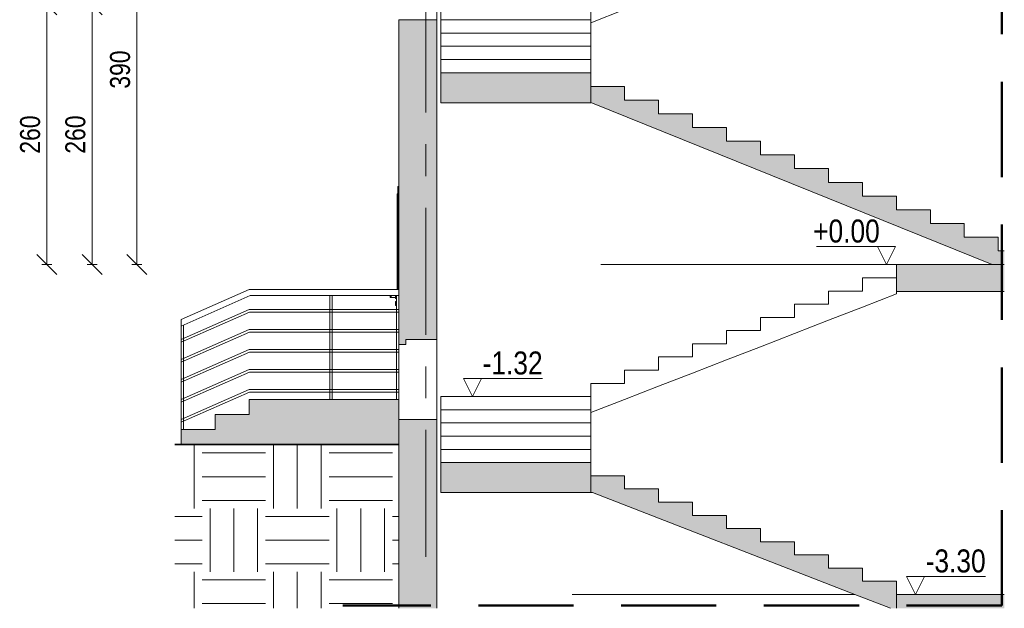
# Model space of a CAD drawing. Header units: centimetres. Extents: x -1434 to 23895, y -8842 to 3590.
# Tile 49 of 75: x 22906 to 23892, y -344 to 245. Entities that reach past the tile are written whole.
import ezdxf

# ---------------------------------------------------------------- set-up
doc = ezdxf.new("R2010")
doc.units = ezdxf.units.CM
doc.linetypes.add('Długa kreska', pattern=[142.875, 95.25, -47.625])
doc.linetypes.add('Oś', pattern=[222.25, 127, -31.75, 31.75, -31.75])
for name, color, linetype, lineweight in [('A-ANNO-DIMS', 211, 'Continuous', 13), ('A-ANNO-DIMS-100', 211, 'Continuous', 13), ('A-AREA', 32, 'Continuous', 13), ('A-DETL', 90, 'Continuous', 9), ('A-DETL-GENF', 92, 'Continuous', 13), ('A-DETL-THIN', 151, 'Continuous', 9), ('A-DETL-WIDE', 214, 'Continuous', 35), ('A-DOOR', 31, 'Continuous', 13), ('A-DOOR-FRAM', 31, 'Continuous', 13), ('A-FLOR', 192, 'Continuous', 13), ('A-FLOR-HRAL', 11, 'Continuous', 9), ('A-FLOR-PATT', 8, 'Continuous', 13), ('A-WALL', 113, 'Continuous', 13), ('A-WALL-PATT', 111, 'Continuous', 13), ('G-ANNO-DIMS', 111, 'Continuous', 13), ('S-GRID', 1, 'Continuous', 13), ('S-STRS', 31, 'Continuous', 13)]:
    doc.layers.add(name, color=color, linetype=linetype, lineweight=lineweight)
doc.styles.add('Arial Narrow_3', font='ARIALN.TTF', dxfattribs={"height": 20})
doc.styles.add('Arial Narrow_4', font='ARIALN.TTF', dxfattribs={"height": 23})
doc.dimstyles.new('Diagonal_1_100__0__wewnętrzne', dxfattribs={"dimscale": 30.48, "dimtxt": 20.468619, "dimasz": 0.656168, "dimexe": 0.164042, "dimexo": 0.0625, "dimgap": 0.032808, "dimtad": 1, "dimdec": 0, "dimdsep": 46, "dimtxsty": 'Arial Narrow_3', "dimblk1": 'OBLIQUE', "dimblk2": 'OBLIQUE', "dimsah": 1, "dimcen": 0.09, "dimazin": 0, "dimtfac": 1, "dimtdec": 4, "dimtix": 1, "dimtmove": 0, "dimatfit": 3, "dimfxl": 0.164042, "dimfxlon": 1, "dimtvp": 1, "dimtolj": 1, "dimtzin": 0, "dimarcsym": 2})

# ---------------------------------------------------------------- blocks, each defined once
blk = doc.blocks.new('DRZWI 2S - automatyczna etykieta - Drzwi 90_50 EI60-2652105-Przekrój A - przez klatkę schodową')
at = {"layer": 'A-DOOR'}
for p, q in [((-1241.42, 70.75), (-1240.61, 70.75)), ((-1241.42, -25), (-1241.42, 70.75)), ((-1248.42, -31), (-1248.42, -33)), ((-1247.42, -33), (-1248.42, -33)), ((-1247.42, -31), (-1247.42, -33)), ((-1242.92, -33), (-1247.42, -33)), ((-1242.92, -34), (-1242.92, -31.02)), ((-1242.92, -34), (-1242.12, -34)), ((-1242.92, -41), (-1242.92, -37)), ((-1242.92, -37), (-1242.12, -37)), ((-1242.92, -41), (-1242.12, -41))]:
    blk.add_line(p, q, dxfattribs=at)
at = {"layer": 'A-DOOR-FRAM'}
for p, q in [((-1240.62, 77.95), (-1240.62, -25)), ((-1240.32, 78.25), (-1239.62, 78.25))]:
    blk.add_line(p, q, dxfattribs=at)
blk.add_open_spline([(-1240.62, 77.95), (-1240.62, 77.98), (-1240.62, 78.02), (-1240.6, 78.07), (-1240.59, 78.09), (-1240.57, 78.12), (-1240.56, 78.14), (-1240.54, 78.16), (-1240.52, 78.18), (-1240.5, 78.19), (-1240.47, 78.21), (-1240.44, 78.23), (-1240.39, 78.24), (-1240.35, 78.25), (-1240.32, 78.25)], degree=3, knots=[0, 0, 0, 0, 0.166667, 0.25, 0.333333, 0.375, 0.416667, 0.5, 0.541667, 0.583333, 0.666667, 0.75, 0.833333, 1, 1, 1, 1], dxfattribs=at)
blk = doc.blocks.new('Railing - 25mm-2651351-Przekrój A - przez klatkę schodową')
at = {"layer": 'A-FLOR-HRAL'}
for p, q in [((-1308.87, -135), (-1308.87, -31)), ((-1306.37, -135), (-1306.37, -31))]:
    blk.add_line(p, q, dxfattribs=at)
blk = doc.blocks.new('Railing - 25mm-V10-Przekrój A - przez klatkę schodową')
at = {"layer": 'A-FLOR-HRAL'}
blk.add_line((-1242.12, -135), (-1242.12, -31), dxfattribs=at)
blk = doc.blocks.new('Railing - 25mm-2651393-Przekrój A - przez klatkę schodową')
at = {"layer": 'A-FLOR-HRAL'}
for p, q in [((-1457.62, -165), (-1457.62, -61.56)), ((-1455.12, -165), (-1455.12, -60.46))]:
    blk.add_line(p, q, dxfattribs=at)
blk = doc.blocks.new('Railing - Railing-2651413-Przekrój A - przez klatkę schodową')
at = {"layer": 'A-FLOR-HRAL'}
for p, q in [((-1389.62, -45), (-1457.62, -75)), ((-1457.62, -77.73), (-1389.1, -47.5)), ((-1239.62, -45), (-1389.62, -45)), ((-1389.1, -47.5), (-1239.62, -47.5)), ((-1389.62, -65), (-1457.62, -95)), ((-1457.62, -97.73), (-1389.1, -67.5)), ((-1239.62, -65), (-1389.62, -65)), ((-1389.1, -67.5), (-1239.62, -67.5)), ((-1457.62, -77.73), (-1457.62, -75)), ((-1389.62, -85), (-1457.62, -115)), ((-1457.62, -117.73), (-1389.1, -87.5)), ((-1239.62, -85), (-1389.62, -85)), ((-1389.1, -87.5), (-1239.62, -87.5)), ((-1457.62, -97.73), (-1457.62, -95)), ((-1389.62, -105), (-1457.62, -135)), ((-1457.62, -137.73), (-1389.1, -107.5)), ((-1239.62, -105), (-1389.62, -105)), ((-1389.1, -107.5), (-1239.62, -107.5)), ((-1457.62, -117.73), (-1457.62, -115)), ((-1389.62, -125), (-1457.62, -155)), ((-1457.62, -157.73), (-1389.1, -127.5)), ((-1239.62, -125), (-1389.62, -125)), ((-1389.1, -127.5), (-1239.62, -127.5)), ((-1457.62, -137.73), (-1457.62, -135)), ((-1457.62, -157.73), (-1457.62, -155))]:
    blk.add_line(p, q, dxfattribs=at)
for name in ['Railing - 25mm-2651351-Przekrój A - przez klatkę schodową', 'Railing - 25mm-V10-Przekrój A - przez klatkę schodową', 'Railing - 25mm-2651393-Przekrój A - przez klatkę schodową']:
    blk.add_blockref(name, (0, 0))
blk = doc.blocks.new('Top Rail Type - Top Rail_Internal_-2651418-Przekrój A - przez klatkę schodową')
at = {"layer": 'A-FLOR-HRAL'}
for p, q in [((-1389.62, -25), (-1457.62, -55)), ((-1239.62, -25), (-1389.62, -25)), ((-1388.36, -31), (-1457.62, -61.56)), ((-1239.62, -31), (-1388.36, -31)), ((-1457.62, -61.56), (-1457.62, -55))]:
    blk.add_line(p, q, dxfattribs=at)
blk = doc.blocks.new('DIMBLOCK36-Przekrój A - przez klatkę schodową')
at = {"layer": 'A-ANNO-DIMS-100'}
for p, q in [((23023.46, 390), (23013.46, 400)), ((23028.46, 390), (23018.46, 390)), ((23023.46, 390), (23023.46, 0)), ((23023.46, 390), (23033.46, 380)), ((23023.46, 390), (23028.46, 390)), ((23023.46, 0), (23013.46, 10)), ((23028.46, 0), (23018.46, 0)), ((23023.46, 0), (23033.46, -10)), ((23023.46, 0), (23028.46, 0))]:
    blk.add_line(p, q, dxfattribs=at)
at = {"layer": 'A-ANNO-DIMS-100', "color": 0, "insert": (22996.61, 175.99), "char_height": 20, "width": 45.6158, "attachment_point": 1, "rotation": 90, "line_spacing_factor": 0.974696, "style": 'Arial Narrow_3'}
blk.add_mtext('390', dxfattribs=at)
blk = doc.blocks.new('_Oblique')
at = {"color": 0, "linetype": 'ByBlock', "lineweight": -2}
blk.add_line((-0.5, -0.5), (0.5, 0.5), dxfattribs=at)
blk = doc.blocks.new('DIMBLOCK43-Przekrój A - przez klatkę schodową')
at = {"layer": 'A-ANNO-DIMS-100'}
for p, q in [((22978.71, 260), (22968.71, 270)), ((22983.71, 260), (22973.71, 260)), ((22978.71, 260), (22978.71, 0)), ((22978.71, 260), (22988.71, 250)), ((22978.71, 260), (22983.71, 260)), ((22978.71, 0), (22968.71, 10)), ((22983.71, 0), (22973.71, 0)), ((22978.71, 0), (22988.71, -10)), ((22978.71, 0), (22983.71, 0))]:
    blk.add_line(p, q, dxfattribs=at)
at = {"layer": 'A-ANNO-DIMS-100', "color": 0, "insert": (22951.86, 110.99), "char_height": 20, "width": 45.6158, "attachment_point": 1, "rotation": 90, "line_spacing_factor": 0.974696, "style": 'Arial Narrow_3'}
blk.add_mtext('260', dxfattribs=at)
blk = doc.blocks.new('DIMBLOCK52-Przekrój A - przez klatkę schodową')
at = {"layer": 'A-ANNO-DIMS-100'}
for p, q in [((22933.4, 260), (22923.4, 270)), ((22938.4, 260), (22928.4, 260)), ((22933.4, 260), (22933.4, 0)), ((22933.4, 260), (22943.4, 250)), ((22933.4, 260), (22938.4, 260)), ((22933.4, 0), (22923.4, 10)), ((22938.4, 0), (22928.4, 0)), ((22933.4, 0), (22943.4, -10)), ((22933.4, 0), (22938.4, 0))]:
    blk.add_line(p, q, dxfattribs=at)
at = {"layer": 'A-ANNO-DIMS-100', "color": 0, "insert": (22906.55, 110.99), "char_height": 20, "width": 45.6158, "attachment_point": 1, "rotation": 90, "line_spacing_factor": 0.974696, "style": 'Arial Narrow_3'}
blk.add_mtext('260', dxfattribs=at)
blk = doc.blocks.new('Spot Elevations - Kota wyk 2-385235-Przekrój A - przez klatkę schodową')
at = {"layer": 'G-ANNO-DIMS'}
for p, q in [((-1170.88, 258), (-1179.88, 276)), ((-1179.88, 276), (-1100.96, 276)), ((-1170.88, 258), (-1161.88, 276))]:
    blk.add_line(p, q, dxfattribs=at)

msp = doc.modelspace()

# ---------------------------------------------------------------- hatches: boundary and pattern name
at = {"layer": 'A-DETL-GENF', "lineweight": 9}
msp.add_hatch(color=255, dxfattribs=at).paths.add_polyline_path([(23067.75, -180), (23285.75, -180), (23285.75, -135), (23135.75, -135), (23135.75, -150), (23101.75, -150), (23101.75, -165), (23067.75, -165)], flags=0)
h = msp.add_hatch(dxfattribs=at)
h.set_pattern_fill('FP_2', color=10, style=0, pattern_type=2)
h.set_pattern_definition([(0, (23342.764, 780), (63.5, 63.5), [63.5, -63.5]), (0, (23342.764, 803.81), (63.5, 63.5), [63.5, -63.5]), (0, (23342.764, 827.625), (63.5, 63.5), [63.5, -63.5]), (90, (23350.7, 835.56), (-63.5, 63.5), [63.5, -63.5]), (90, (23374.514, 835.56), (-63.5, 63.5), [63.5, -63.5]), (90, (23398.326, 835.56), (-63.5, 63.5), [63.5, -63.5])])
h.paths.add_polyline_path([(23061.6, -343.79), (23285.75, -343.79), (23285.75, -180), (23061.6, -180)], flags=0)
at = {"layer": 'A-FLOR'}
msp.add_hatch(color=71, dxfattribs=at).paths.add_polyline_path([(23327.75, 162), (23477.75, 162.11), (23477.75, 192), (23327.75, 192)], flags=0)
at = {"layer": 'A-FLOR-PATT'}
for points in [[(23879.65, -27), (23891.76, -27), (23891.76, 0), (23783.75, 0), (23783.75, -27)], [(23783.75, -343.79), (23891.76, -343.79), (23891.76, -330), (23783.75, -330)]]:
    msp.add_hatch(color=71, dxfattribs=at).paths.add_polyline_path(points, flags=0)
at = {"layer": 'A-WALL-PATT'}
h = msp.add_hatch(color=71, dxfattribs=at)
h.paths.add_polyline_path([(23288.75, -343.79), (23323.75, -343.79), (23323.75, -155), (23285.75, -155), (23285.75, -343.79)], flags=0)
h.paths.add_polyline_path([(23292.75, -80), (23292.75, -75), (23323.75, -75), (23323.75, 245), (23285.75, 245), (23285.75, -80), (23288.6, -80)], flags=0)
h.paths.add_polyline_path([(23285.75, 320), (23292.75, 320), (23292.75, 325), (23323.75, 325), (23323.75, 425), (23285.75, 425), (23285.75, 325)], flags=0)
h.paths.add_polyline_path([(23323.75, 485), (23323.75, 575), (23285.75, 575), (23285.75, 485), (23321.03, 485)], flags=0)
h.paths.add_polyline_path([(23292.75, 650), (23292.75, 655), (23323.75, 655), (23323.75, 704), (23285.75, 704), (23286.75, 697), (23286.75, 675), (23285.75, 675), (23285.75, 650)], flags=0)
at = {"layer": 'S-STRS'}
for points in [[(23885.75, 0), (23891.76, 0), (23891.76, 13.71), (23885.75, 13.71), (23885.75, 27.43), (23851.75, 27.43), (23851.75, 41.14), (23817.75, 41.14), (23817.75, 54.86), (23783.75, 54.86), (23783.75, 68.57), (23749.75, 68.57), (23749.75, 82.29), (23715.75, 82.29), (23715.75, 96), (23681.75, 96), (23681.75, 109.71), (23647.75, 109.71), (23647.75, 123.43), (23613.75, 123.43), (23613.75, 137.14), (23579.75, 137.14), (23579.75, 150.86), (23545.75, 150.86), (23545.75, 164.57), (23511.75, 164.57), (23511.75, 178.29), (23477.75, 178.29), (23477.75, 162.11), (23879.65, 0)], [(23477.75, -228), (23477.75, -198), (23327.75, -198), (23327.75, -228), (23476.68, -228)], [(23783.75, -343.79), (23783.75, -316.8), (23749.75, -316.8), (23749.75, -303.6), (23715.75, -303.6), (23715.75, -290.4), (23681.75, -290.4), (23681.75, -277.2), (23647.75, -277.2), (23647.75, -264), (23613.75, -264), (23613.75, -250.8), (23579.75, -250.8), (23579.75, -237.6), (23545.75, -237.6), (23545.75, -224.4), (23511.75, -224.4), (23511.75, -211.2), (23477.75, -211.2), (23477.75, -228), (23479.58, -228), (23777.82, -343.79)]]:
    msp.add_hatch(color=71, dxfattribs=at).paths.add_polyline_path(points, flags=0)

# ---------------------------------------------------------------- linework, layer by layer
at = {"layer": 'A-AREA', "lineweight": 9}
for p, q in [((23487.97, 0), (23783.75, 0)), ((23459.28, -330), (23742.3, -330)), ((23487.97, -330), (23742.3, -330))]:
    msp.add_line(p, q, dxfattribs=at)
at = {"layer": 'A-DETL', "linetype": 'Długa kreska', "lineweight": 50}
for q in [(23889.22, 1877), (23229.72, -341)]:
    msp.add_line((23889.22, -341), q, dxfattribs=at)
at = {"layer": 'A-DETL-THIN'}
for p, q in [((23285.75, -135), (23135.75, -135)), ((23135.75, -135), (23135.75, -150)), ((23285.75, -180), (23285.75, -135)), ((23135.75, -150), (23101.75, -150)), ((23101.75, -150), (23101.75, -165)), ((23101.75, -165), (23067.75, -165)), ((23067.75, -165), (23067.75, -180)), ((23067.75, -180), (23285.75, -180)), ((23285.75, -343.79), (23285.75, -180))]:
    msp.add_line(p, q, dxfattribs=at)
at = {"layer": 'A-DETL-WIDE'}
msp.add_line((23285.75, -180), (23061.6, -180), dxfattribs=at)
at = {"layer": 'A-FLOR', "lineweight": 9}
for p, q in [((23477.75, 192), (23327.75, 192)), ((23327.75, 162), (23327.75, 192)), ((23477.75, 162), (23477.75, 192)), ((23327.75, 162), (23477.75, 162)), ((23783.75, 0), (23891.76, 0)), ((23783.75, -27), (23783.75, 0)), ((23783.75, -27), (23891.76, -27)), ((23783.75, -330), (23891.76, -330)), ((23783.75, -343.79), (23783.75, -330))]:
    msp.add_line(p, q, dxfattribs=at)
at = {"layer": 'A-WALL'}
for p, q in [((23323.75, 260), (23323.75, 245)), ((23285.75, 245), (23323.75, 245)), ((23323.75, -75), (23292.75, -75)), ((23292.75, -75), (23292.75, -80)), ((23323.75, -155), (23323.75, -75)), ((23285.75, -80), (23285.75, -135)), ((23292.75, -80), (23285.75, -80)), ((23285.75, -155), (23323.75, -155))]:
    msp.add_line(p, q, dxfattribs=at)
at = {"layer": 'A-WALL', "lineweight": 9}
for p, q in [((23285.75, 245), (23285.75, -80)), ((23323.75, 245), (23323.75, -75)), ((23323.75, -343.79), (23323.75, -155)), ((23285.75, -343.79), (23285.75, -180))]:
    msp.add_line(p, q, dxfattribs=at)
at = {"layer": 'G-ANNO-DIMS'}
for p, q in [((23768.29, 0), (23773.71, 0)), ((23783.75, 0), (23768.29, 0)), ((23790.47, -330), (23808.81, -330)), ((23808.81, -330), (23802.93, -330))]:
    msp.add_line(p, q, dxfattribs=at)
at = {"layer": 'S-GRID', "linetype": 'Oś'}
msp.add_line((23312.75, -292.39), (23312.75, 2019.21), dxfattribs=at)
at = {"layer": 'S-STRS', "lineweight": 9}
for p, q in [((23327.75, 258), (23327.75, 244.8)), ((23477.75, 244.8), (23477.75, 258)), ((23477.75, 241.91), (23511.75, 255.11)), ((23327.75, 244.8), (23477.75, 244.8)), ((23327.75, 231.6), (23327.75, 244.8)), ((23477.75, 231.6), (23477.75, 244.8)), ((23327.75, 231.6), (23477.75, 231.6)), ((23327.75, 218.4), (23327.75, 231.6)), ((23477.75, 218.4), (23477.75, 231.6)), ((23327.75, 218.4), (23477.75, 218.4)), ((23327.75, 205.2), (23327.75, 218.4)), ((23477.75, 205.2), (23477.75, 218.4)), ((23327.75, 205.2), (23477.75, 205.2)), ((23327.75, 192), (23327.75, 205.2)), ((23477.75, 192), (23477.75, 205.2)), ((23511.75, 178.29), (23477.75, 178.29)), ((23477.75, 178.29), (23477.75, 162.11)), ((23511.75, 164.57), (23511.75, 178.29)), ((23477.75, 162.11), (23879.65, 0)), ((23545.75, 164.57), (23511.75, 164.57)), ((23545.75, 150.86), (23545.75, 164.57)), ((23579.75, 150.86), (23545.75, 150.86)), ((23579.75, 137.14), (23579.75, 150.86)), ((23613.75, 137.14), (23579.75, 137.14)), ((23613.75, 123.43), (23613.75, 137.14)), ((23647.75, 123.43), (23613.75, 123.43)), ((23647.75, 109.71), (23647.75, 123.43)), ((23681.75, 109.71), (23647.75, 109.71)), ((23681.75, 96), (23681.75, 109.71)), ((23715.75, 96), (23681.75, 96)), ((23715.75, 82.29), (23715.75, 96)), ((23749.75, 82.29), (23715.75, 82.29)), ((23749.75, 68.57), (23749.75, 82.29)), ((23783.75, 68.57), (23749.75, 68.57)), ((23783.75, 54.86), (23783.75, 68.57)), ((23817.75, 54.86), (23783.75, 54.86)), ((23817.75, 41.14), (23817.75, 54.86)), ((23851.75, 41.14), (23817.75, 41.14)), ((23851.75, 27.43), (23851.75, 41.14)), ((23885.75, 27.43), (23851.75, 27.43)), ((23885.75, 13.71), (23885.75, 27.43)), ((23891.76, 13.71), (23885.75, 13.71)), ((23879.65, 0), (23891.76, 0)), ((23749.75, -13.2), (23783.75, -13.2)), ((23749.75, -26.4), (23749.75, -13.2)), ((23715.75, -26.4), (23749.75, -26.4)), ((23715.75, -39.6), (23715.75, -26.4)), ((23749.75, -42.49), (23783.75, -29.29)), ((23783.75, -29.29), (23783.75, -27)), ((23681.75, -39.6), (23715.75, -39.6)), ((23681.75, -52.8), (23681.75, -39.6)), ((23715.75, -55.69), (23749.75, -42.49)), ((23647.75, -52.8), (23681.75, -52.8)), ((23647.75, -66), (23647.75, -52.8)), ((23681.75, -68.89), (23715.75, -55.69)), ((23613.75, -66), (23647.75, -66)), ((23613.75, -79.2), (23613.75, -66)), ((23647.75, -82.09), (23681.75, -68.89)), ((23579.75, -79.2), (23613.75, -79.2)), ((23579.75, -92.4), (23579.75, -79.2)), ((23613.75, -95.29), (23647.75, -82.09)), ((23545.75, -92.4), (23579.75, -92.4)), ((23545.75, -105.6), (23545.75, -92.4)), ((23579.75, -108.49), (23613.75, -95.29)), ((23511.75, -105.6), (23545.75, -105.6)), ((23511.75, -118.8), (23511.75, -105.6)), ((23545.75, -121.69), (23579.75, -108.49)), ((23477.75, -118.8), (23511.75, -118.8)), ((23477.75, -132), (23477.75, -118.8)), ((23511.75, -134.89), (23545.75, -121.69)), ((23327.75, -132), (23477.75, -132)), ((23327.75, -132), (23327.75, -145.2)), ((23477.75, -145.2), (23477.75, -132)), ((23477.75, -148.09), (23511.75, -134.89)), ((23327.75, -145.2), (23477.75, -145.2)), ((23327.75, -158.4), (23327.75, -145.2)), ((23477.75, -158.4), (23477.75, -145.2)), ((23327.75, -158.4), (23477.75, -158.4)), ((23327.75, -171.6), (23327.75, -158.4)), ((23477.75, -171.6), (23477.75, -158.4)), ((23327.75, -171.6), (23477.75, -171.6)), ((23327.75, -184.8), (23327.75, -171.6)), ((23477.75, -184.8), (23477.75, -171.6)), ((23327.75, -184.8), (23477.75, -184.8)), ((23327.75, -198), (23327.75, -184.8)), ((23477.75, -198), (23477.75, -184.8)), ((23477.75, -198), (23327.75, -198)), ((23327.75, -198), (23327.75, -228)), ((23477.75, -198), (23477.75, -228)), ((23511.75, -211.2), (23477.75, -211.2)), ((23477.75, -211.2), (23477.75, -228)), ((23511.75, -224.4), (23511.75, -211.2)), ((23545.75, -224.4), (23511.75, -224.4)), ((23545.75, -237.6), (23545.75, -224.4)), ((23477.75, -228), (23327.75, -228)), ((23477.75, -228), (23479.58, -228)), ((23742.3, -330), (23479.58, -228)), ((23579.75, -237.6), (23545.75, -237.6)), ((23579.75, -250.8), (23579.75, -237.6)), ((23613.75, -250.8), (23579.75, -250.8)), ((23613.75, -264), (23613.75, -250.8)), ((23647.75, -264), (23613.75, -264)), ((23647.75, -277.2), (23647.75, -264)), ((23681.75, -277.2), (23647.75, -277.2)), ((23681.75, -290.4), (23681.75, -277.2)), ((23715.75, -290.4), (23681.75, -290.4)), ((23715.75, -303.6), (23715.75, -290.4)), ((23749.75, -303.6), (23715.75, -303.6)), ((23749.75, -316.8), (23749.75, -303.6)), ((23783.75, -316.8), (23749.75, -316.8)), ((23783.75, -316.8), (23783.75, -330)), ((23742.3, -330), (23777.82, -343.79)), ((23783.75, -343.79), (23783.75, -330))]:
    msp.add_line(p, q, dxfattribs=at)

# ---------------------------------------------------------------- block references
at = {"layer": 'A-DOOR'}
msp.add_blockref('DRZWI 2S - automatyczna etykieta - Drzwi 90_50 EI60-2652105-Przekrój A - przez klatkę schodową', (24525.37, 0), dxfattribs=at)
at = {"layer": 'A-FLOR-HRAL'}
for name in ['Top Rail Type - Top Rail_Internal_-2651418-Przekrój A - przez klatkę schodową', 'Railing - Railing-2651413-Przekrój A - przez klatkę schodową']:
    msp.add_blockref(name, (24525.37, 0), dxfattribs=at)
at = {"layer": 'G-ANNO-DIMS', "extrusion": (0, 0, -1)}
msp.add_blockref('Spot Elevations - Kota wyk 2-385235-Przekrój A - przez klatkę schodową', (-22602.83, -258), dxfattribs=at)
at = {"layer": 'G-ANNO-DIMS'}
for p in [(24530.34, -390), (24973.81, -588)]:
    msp.add_blockref('Spot Elevations - Kota wyk 2-385235-Przekrój A - przez klatkę schodową', p, dxfattribs=at)

# ---------------------------------------------------------------- texts
at = {"layer": 'G-ANNO-DIMS', "char_height": 23, "attachment_point": 1, "line_spacing_factor": 0.974696, "style": 'Arial Narrow_4'}
for s, insert, width in [('+0.00', (23700.4, 45.1), 79.9367), ('-1.32', (23369.57, -86.9), 71.7453), ('-3.30', (23813.04, -284.9), 71.7453)]:
    msp.add_mtext(s, dxfattribs=dict(at, insert=insert, width=width))

# ---------------------------------------------------------------- dimensions: what is measured, and where the dimension line sits
at = {"layer": 'A-ANNO-DIMS'}
for base, p1, p2, override, picture, middle in [((23023.46, 0), (23028.46, 390), (23028.46, 0), {"dimpost": '<>', "dimfxl": 390}, 'DIMBLOCK36-Przekrój A - przez klatkę schodową', (23012.25, 195)), ((22933.4, 0), (22938.4, 260), (22938.4, 0), {"dimpost": '<>', "dimfxl": 260}, 'DIMBLOCK52-Przekrój A - przez klatkę schodową', (22922.19, 130)), ((22978.71, 0), (22983.71, 260), (22983.71, 0), {"dimpost": '<>', "dimfxl": 260}, 'DIMBLOCK43-Przekrój A - przez klatkę schodową', (22967.5, 130))]:
    dim = msp.add_linear_dim(base=base, p1=p1, p2=p2, angle=90, dimstyle='Diagonal_1_100__0__wewnętrzne', override=override, dxfattribs=at)
    dim.commit()
    dim.dimension.update_dxf_attribs({"geometry": picture, "text_midpoint": middle})

doc.saveas('drawing.dxf')
